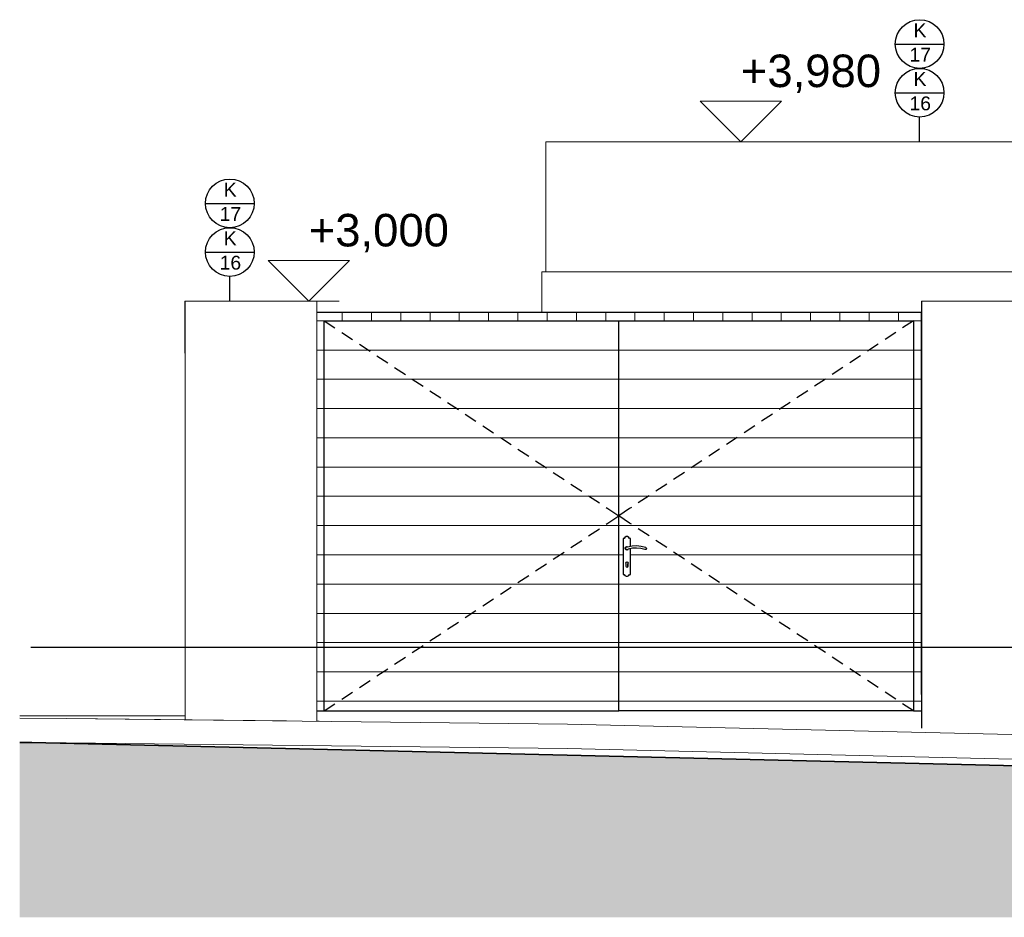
# Model space of a CAD drawing. Header units: millimetres. Extents: x -29001 to 109416, y -1251 to 13451.
# Tile 1 of 163: x -27905 to -21850, y -790 to 4732. Entities that reach past the tile are written whole.
import ezdxf

# ---------------------------------------------------------------- set-up
doc = ezdxf.new("R2010")
doc.units = ezdxf.units.MM
doc.header["$MEASUREMENT"] = 0
for name, color, linetype in [('POHLED JIŽNÍ_1_Konstrukce - nosné', 7, 'Continuous'), ('POHLED JIŽNÍ_1_Kóty - SP', 7, 'Continuous'), ('POHLED JIŽNÍ_1_Nové_Konstrukce - nosné', 7, 'Continuous'), ('POHLED JIŽNÍ_1_Nové_Popis', 7, 'Continuous'), ('POHLED JIŽNÍ_1_Nové_Situace', 7, 'Continuous'), ('POHLED JIŽNÍ_1_Popis', 7, 'Continuous'), ('POHLED JIŽNÍ_1_Situace - terén', 7, 'Continuous'), ('POHLED JIŽNÍ_1_Výplně – Řezové', 7, 'Continuous')]:
    doc.layers.add(name, color=color, linetype=linetype)
doc.styles.add('GENEROVANÝ_STYL_1', font='txt')
doc.styles.add('GENEROVANÝ_STYL_3', font='txt')

msp = doc.modelspace()

# ---------------------------------------------------------------- hatches: boundary and pattern name
at = {"layer": 'POHLED JIŽNÍ_1_Výplně – Řezové', "linetype": 'Continuous', "lineweight": 0, "true_color": 0x262626}
msp.add_hatch(color=250, dxfattribs=at).paths.add_polyline_path([(-27829.5, 285), (-27904.9, 285.9), (-27904.9, -789.6), (2949, -789.6), (2949, -448.2), (2747.7, -443.5), (-115.4, -370.9)])

# ---------------------------------------------------------------- linework, layer by layer
at = {"layer": 'POHLED JIŽNÍ_1_Konstrukce - nosné', "color": 7, "linetype": 'Continuous', "lineweight": 13}
for p, q in [((-20645.2, 3980), (-24670.2, 3980)), ((-24670.2, 3180), (-24670.2, 3980)), ((-24694.1, 3180), (-24694.1, 2930)), ((-24694.1, 3180), (-21034.7, 3180)), ((-26889.3, 2680), (-26889.3, 3000)), ((-26889.3, 3000), (-26887.9, 3000)), ((-26887.9, 3000), (-26887.9, 2680)), ((-26077.9, 3000), (-26887.9, 3000)), ((-26077.9, 416.3), (-26077.9, 3000)), ((-22358.7, 3000), (-22357.8, 3000)), ((-22358.7, 2930), (-22358.7, 3000)), ((-22357.8, 3000), (-20690.8, 3000)), ((-22357.8, 3000), (-22357.8, 374.7)), ((-26889.3, 2680), (-26887.9, 2680)), ((-26887.9, 425.1), (-26887.9, 2680)), ((-22358.6, 380), (-22358.6, 374.8))]:
    msp.add_line(p, q, dxfattribs=at)
at = {"layer": 'POHLED JIŽNÍ_1_Kóty - SP', "color": 154, "linetype": 'Continuous', "lineweight": 13}
for p, q in [((-23470.3, 3980), (-23720.3, 4230)), ((-23720.3, 4230), (-23220.3, 4230)), ((-23220.3, 4230), (-23470.3, 3980)), ((-23470.3, 3980), (-23770.3, 3980)), ((-23470.3, 3980), (-23282.8, 3980)), ((-26127.5, 3000), (-26377.5, 3250)), ((-26377.5, 3250), (-25877.5, 3250)), ((-25877.5, 3250), (-26127.5, 3000)), ((-26127.5, 3000), (-26427.5, 3000)), ((-26127.5, 3000), (-25940, 3000))]:
    msp.add_line(p, q, dxfattribs=at)
at = {"layer": 'POHLED JIŽNÍ_1_Nové_Konstrukce - nosné', "color": 1, "linetype": 'Continuous', "lineweight": 25}
for p, q in [((-22358.5, 2930), (-26077.9, 2930)), ((-22358.5, 2880), (-22358.5, 2930)), ((-26032.8, 480), (-26032.8, 2880)), ((-26032.8, 2880), (-22408.5, 2880)), ((-26032.8, 2879.9), (-25966.3, 2835.8)), ((-24220.8, 480), (-24220.8, 2880)), ((-22408.6, 2880), (-22475.3, 2835.8)), ((-22408.6, 2880), (-22408.6, 480)), ((-22408.5, 2880), (-22408.5, 480)), ((-22358.5, 580), (-22358.5, 2880)), ((-25924.6, 2808.2), (-25857.9, 2764.1)), ((-22517, 2808.2), (-22583.7, 2764.1)), ((-25816.2, 2736.5), (-25749.5, 2692.3)), ((-22625.4, 2736.5), (-22692.1, 2692.3)), ((-25707.8, 2664.7), (-25641.1, 2620.5)), ((-22733.8, 2664.7), (-22800.5, 2620.5)), ((-25599.4, 2592.9), (-25532.7, 2548.7)), ((-22842.2, 2592.9), (-22908.9, 2548.7)), ((-25491, 2521.1), (-25424.3, 2477)), ((-22950.5, 2521.1), (-23017.3, 2477)), ((-25382.6, 2449.4), (-25315.9, 2405.2)), ((-23058.9, 2449.4), (-23125.6, 2405.2)), ((-25274.2, 2377.6), (-25207.5, 2333.4)), ((-23167.3, 2377.6), (-23234, 2333.4)), ((-25165.8, 2305.8), (-25099.1, 2261.6)), ((-23275.7, 2305.8), (-23342.4, 2261.6)), ((-25057.5, 2234), (-24990.8, 2189.9)), ((-23384.1, 2234), (-23450.8, 2189.9)), ((-24949.1, 2162.3), (-24882.4, 2118.1)), ((-23492.5, 2162.3), (-23559.2, 2118.1)), ((-24840.7, 2090.5), (-24774, 2046.3)), ((-23600.9, 2090.5), (-23667.6, 2046.3)), ((-24732.3, 2018.7), (-24665.6, 1974.5)), ((-23709.3, 2018.7), (-23776, 1974.5)), ((-24623.9, 1946.9), (-24557.2, 1902.8)), ((-23817.7, 1946.9), (-23884.4, 1902.8)), ((-24515.5, 1875.2), (-24448.8, 1831)), ((-23926.1, 1875.2), (-23992.8, 1831)), ((-24407.1, 1803.4), (-24340.4, 1759.2)), ((-24034.4, 1803.4), (-24101.2, 1759.2)), ((-24298.7, 1731.6), (-24287.5, 1724.2)), ((-24287.5, 1724.2), (-24220.8, 1680)), ((-24154.1, 1724.2), (-24220.8, 1680)), ((-24142.8, 1731.6), (-24154.1, 1724.2)), ((-24298.7, 1628.4), (-24287.5, 1635.8)), ((-24287.5, 1635.8), (-24220.8, 1680)), ((-24154.1, 1635.8), (-24220.8, 1680)), ((-24142.8, 1628.4), (-24154.1, 1635.8)), ((-24407.1, 1556.6), (-24340.4, 1600.8)), ((-24034.4, 1556.6), (-24101.2, 1600.8)), ((-24515.5, 1484.8), (-24448.8, 1529)), ((-24187.6, 1540), (-24193.3, 1540)), ((-24193.3, 1540), (-24193.3, 1320)), ((-24193.3, 1540), (-24193.3, 1320)), ((-24182.9, 1547.6), (-24187.6, 1540)), ((-24183, 1547.6), (-24187.6, 1540)), ((-24175.2, 1552), (-24183, 1547.6)), ((-24175.2, 1552), (-24182.9, 1547.6)), ((-24166.3, 1552), (-24175.2, 1552)), ((-24158.6, 1547.6), (-24166.3, 1552)), ((-24154, 1540), (-24158.6, 1547.6)), ((-24148.3, 1540), (-24154, 1540)), ((-24148.3, 1493.2), (-24148.3, 1540)), ((-23926.1, 1484.8), (-23992.8, 1529)), ((-24623.9, 1413.1), (-24557.2, 1457.2)), ((-24180.7, 1480.4), (-24178.4, 1486.4)), ((-24178.9, 1474.2), (-24180.7, 1480.4)), ((-24180.6, 1480.4), (-24178.3, 1486.4)), ((-24178.8, 1474.2), (-24180.6, 1480.4)), ((-24178.9, 1484.9), (-24180.3, 1483.1)), ((-24180.3, 1483.1), (-24180.3, 1481.5)), ((-24180.3, 1479), (-24180.3, 1476.9)), ((-24180.3, 1476.9), (-24179.2, 1475.5)), ((-24173.6, 1470.4), (-24178.9, 1474.2)), ((-24173.6, 1470.4), (-24178.8, 1474.2)), ((-24178.4, 1486.4), (-24172.9, 1489.8)), ((-24178.3, 1486.4), (-24172.8, 1489.8)), ((-24177.7, 1473.4), (-24176.6, 1471.9)), ((-24176.6, 1488.1), (-24177.5, 1487)), ((-24174.4, 1488.8), (-24176.6, 1488.1)), ((-24176.6, 1471.9), (-24174.9, 1471.3)), ((-24167.2, 1470.6), (-24173.6, 1470.4)), ((-24172.8, 1489.8), (-24166.4, 1489.1)), ((-24172.3, 1470.5), (-24170.8, 1470)), ((-24170.7, 1490), (-24171.8, 1489.7)), ((-24168.6, 1489.3), (-24170.7, 1490)), ((-24170.7, 1470), (-24169, 1470.6)), ((-24162.2, 1474.7), (-24167.2, 1470.6)), ((-24166.4, 1489.1), (-24139.2, 1495.3)), ((-24166.4, 1489.1), (-24166.4, 1489.1)), ((-24166.1, 1471.5), (-24164.9, 1471.9)), ((-24164.9, 1471.9), (-24163.8, 1473.4)), ((-24136.9, 1480.2), (-24162.2, 1474.7)), ((-24148.3, 1320), (-24148.3, 1477.7)), ((-24139.2, 1495.3), (-24111.3, 1497.1)), ((-24139.2, 1495.3), (-24139.2, 1495.3)), ((-24111.1, 1481.7), (-24136.9, 1480.2)), ((-24111.3, 1497.1), (-24083.4, 1494.3)), ((-24111.1, 1481.7), (-24111.1, 1481.7)), ((-24085.3, 1479.2), (-24111.1, 1481.7)), ((-24085.3, 1479.2), (-24085.3, 1479.2)), ((-24060.3, 1472.6), (-24085.3, 1479.2)), ((-24083.4, 1494.3), (-24056.4, 1487.2)), ((-24054.7, 1473.6), (-24060.3, 1472.6)), ((-24056.4, 1487.2), (-24052, 1483.6)), ((-24051.3, 1478.1), (-24054.7, 1473.6)), ((-24052, 1483.6), (-24051.3, 1478.1)), ((-23817.7, 1413.1), (-23884.4, 1457.2)), ((-24178.2, 1389.7), (-24176.1, 1395.1)), ((-24176.1, 1395.1), (-24170.8, 1397.4)), ((-24170.8, 1397.4), (-24165.4, 1395.1)), ((-24170.8, 1397.4), (-24170.8, 1397.4)), ((-24165.4, 1395.1), (-24163.3, 1389.7)), ((-24163.3, 1389.7), (-24165.4, 1395.1)), ((-24732.3, 1341.3), (-24665.6, 1385.5)), ((-24175.8, 1384.4), (-24178.2, 1389.7)), ((-24175.8, 1367.5), (-24175.8, 1384.4)), ((-24174.3, 1364), (-24175.8, 1367.5)), ((-24170.8, 1362.5), (-24174.3, 1364)), ((-24167.2, 1364), (-24170.8, 1362.5)), ((-24170.8, 1362.5), (-24170.8, 1362.5)), ((-24167.3, 1364), (-24165.8, 1367.5)), ((-24165.8, 1367.5), (-24167.2, 1364)), ((-24163.3, 1389.7), (-24165.8, 1384.4)), ((-24165.8, 1384.4), (-24163.3, 1389.7)), ((-24165.8, 1384.4), (-24165.8, 1367.5)), ((-24165.8, 1367.5), (-24165.8, 1384.4)), ((-23709.3, 1341.3), (-23776, 1385.5)), ((-24840.7, 1269.5), (-24774, 1313.7)), ((-24193.3, 1320), (-24187.6, 1320)), ((-24187.6, 1320), (-24182.9, 1312.4)), ((-24187.6, 1320), (-24183, 1312.4)), ((-24183, 1312.4), (-24175.2, 1308)), ((-24182.9, 1312.4), (-24175.2, 1308)), ((-24175.2, 1308), (-24166.3, 1308)), ((-24166.3, 1308), (-24158.6, 1312.4)), ((-24158.6, 1312.4), (-24154, 1320)), ((-24154, 1320), (-24148.3, 1320)), ((-23600.9, 1269.5), (-23667.6, 1313.7)), ((-24949.1, 1197.7), (-24882.4, 1241.9)), ((-23492.5, 1197.7), (-23559.2, 1241.9)), ((-25057.5, 1126), (-24990.8, 1170.1)), ((-23384.1, 1126), (-23450.8, 1170.1)), ((-25165.8, 1054.2), (-25099.1, 1098.4)), ((-23275.7, 1054.2), (-23342.4, 1098.4)), ((-25274.2, 982.4), (-25207.5, 1026.6)), ((-23167.3, 982.4), (-23234, 1026.6)), ((-25382.6, 910.6), (-25315.9, 954.8)), ((-23058.9, 910.6), (-23125.6, 954.8)), ((-2761.8, 870), (-27836.3, 870)), ((-25491, 838.9), (-25424.3, 883)), ((-22950.5, 838.9), (-23017.3, 883)), ((-25599.4, 767.1), (-25532.7, 811.3)), ((-22842.2, 767.1), (-22908.9, 811.3)), ((-25707.8, 695.3), (-25641.1, 739.5)), ((-22733.8, 695.3), (-22800.5, 739.5)), ((-25816.2, 623.5), (-25749.5, 667.7)), ((-22625.4, 623.5), (-22692.1, 667.7)), ((-25924.6, 551.8), (-25857.9, 595.9)), ((-22517, 551.8), (-22583.7, 595.9)), ((-26032.8, 480.1), (-25966.3, 524.2)), ((-22408.6, 480), (-22475.3, 524.2)), ((-26077.9, 480), (-26032.8, 480)), ((-26032.8, 480), (-24220.8, 480)), ((-22408.6, 480), (-24220.8, 480)), ((-22408.6, 480), (-22408.5, 480)), ((-22408.5, 480), (-22359.2, 480))]:
    msp.add_line(p, q, dxfattribs=at)
at = {"layer": 'POHLED JIŽNÍ_1_Nové_Konstrukce - nosné', "color": 21, "linetype": 'Continuous', "lineweight": 20, "true_color": 0xffaaaa}
for p, q in [((-25921.5, 2880), (-25921.5, 2930)), ((-25741.5, 2880), (-25741.5, 2930)), ((-25561.5, 2880), (-25561.5, 2930)), ((-25381.5, 2880), (-25381.5, 2930)), ((-25201.5, 2880), (-25201.5, 2930)), ((-25021.5, 2880), (-25021.5, 2930)), ((-24841.5, 2880), (-24841.5, 2930)), ((-24661.5, 2880), (-24661.5, 2930)), ((-24481.5, 2880), (-24481.5, 2930)), ((-24301.5, 2880), (-24301.5, 2930)), ((-24121.5, 2880), (-24121.5, 2930)), ((-23941.5, 2880), (-23941.5, 2930)), ((-23761.5, 2880), (-23761.5, 2930)), ((-23581.5, 2880), (-23581.5, 2930)), ((-23401.5, 2880), (-23401.5, 2930)), ((-23221.5, 2880), (-23221.5, 2930)), ((-23041.5, 2880), (-23041.5, 2930)), ((-22861.5, 2880), (-22861.5, 2930)), ((-22681.5, 2880), (-22681.5, 2930)), ((-22501.5, 2880), (-22501.5, 2930)), ((-26077.9, 2880), (-26032.8, 2880)), ((-26032.8, 2880), (-24220.8, 2880)), ((-26032.8, 2880), (-24220.8, 2880)), ((-22408.6, 2880), (-24220.8, 2880)), ((-22408.6, 2880), (-24220.8, 2880)), ((-22408.6, 2880), (-22408.5, 2880)), ((-22408.6, 2880), (-22408.5, 2880)), ((-22408.5, 2880), (-22358.5, 2880)), ((-22408.5, 2880), (-22358.5, 2880)), ((-26077.9, 2700), (-26032.8, 2700)), ((-26032.8, 2700), (-24220.8, 2700)), ((-22408.6, 2700), (-24220.8, 2700)), ((-22408.6, 2700), (-22660.8, 2700)), ((-22408.6, 2700), (-22408.5, 2700)), ((-22408.6, 2700), (-22408.5, 2700)), ((-22408.5, 2700), (-22358.5, 2700)), ((-22408.5, 2700), (-22358.5, 2700)), ((-26077.9, 2520), (-26032.8, 2520)), ((-26032.8, 2520), (-24220.8, 2520)), ((-22408.6, 2520), (-24220.8, 2520)), ((-22408.6, 2520), (-22682, 2520)), ((-22408.6, 2520), (-22408.5, 2520)), ((-22408.6, 2520), (-22408.5, 2520)), ((-22408.5, 2520), (-22358.5, 2520)), ((-22408.5, 2520), (-22358.5, 2520)), ((-26077.9, 2340), (-26032.8, 2340)), ((-26032.8, 2340), (-24220.8, 2340)), ((-22408.6, 2340), (-24220.8, 2340)), ((-22408.6, 2340), (-22682, 2340)), ((-22408.6, 2340), (-22408.5, 2340)), ((-22408.6, 2340), (-22408.5, 2340)), ((-22408.5, 2340), (-22358.5, 2340)), ((-22408.5, 2340), (-22358.5, 2340)), ((-26077.9, 2160), (-26032.8, 2160)), ((-26032.8, 2160), (-24220.8, 2160)), ((-22408.6, 2160), (-24220.8, 2160)), ((-22408.6, 2160), (-22682, 2160)), ((-22408.6, 2160), (-22408.5, 2160)), ((-22408.6, 2160), (-22408.5, 2160)), ((-22408.5, 2160), (-22358.5, 2160)), ((-22408.5, 2160), (-22358.5, 2160)), ((-26077.9, 1980), (-26032.8, 1980)), ((-26032.8, 1980), (-24220.8, 1980)), ((-22408.6, 1980), (-24220.8, 1980)), ((-22408.6, 1980), (-22682, 1980)), ((-22408.6, 1980), (-22408.5, 1980)), ((-22408.6, 1980), (-22408.5, 1980)), ((-22408.5, 1980), (-22358.5, 1980)), ((-22408.5, 1980), (-22358.5, 1980)), ((-26077.9, 1800), (-26032.8, 1800)), ((-26032.8, 1800), (-24220.8, 1800)), ((-22408.6, 1800), (-24220.8, 1800)), ((-22408.6, 1800), (-22682, 1800)), ((-22408.6, 1800), (-22408.5, 1800)), ((-22408.6, 1800), (-22408.5, 1800)), ((-22408.5, 1800), (-22358.5, 1800)), ((-22408.5, 1800), (-22358.5, 1800)), ((-26077.9, 1620), (-26032.8, 1620)), ((-26032.8, 1620), (-24220.8, 1620)), ((-22408.6, 1620), (-24220.8, 1620)), ((-22408.6, 1620), (-22682, 1620)), ((-22408.6, 1620), (-22408.5, 1620)), ((-22408.6, 1620), (-22408.5, 1620)), ((-22408.5, 1620), (-22358.5, 1620)), ((-22408.5, 1620), (-22358.5, 1620)), ((-26077.9, 1440), (-26032.8, 1440)), ((-26032.8, 1440), (-24220.8, 1440)), ((-24225.2, 1440), (-24220.8, 1440)), ((-24193.3, 1440), (-24220.8, 1440)), ((-24193.3, 1440), (-24220.8, 1440)), ((-22408.6, 1440), (-24148.3, 1440)), ((-24091.5, 1440), (-24148.3, 1440)), ((-22408.6, 1440), (-22682, 1440)), ((-22408.6, 1440), (-22408.5, 1440)), ((-22408.6, 1440), (-22408.5, 1440)), ((-22408.5, 1440), (-22358.5, 1440)), ((-22408.5, 1440), (-22358.5, 1440)), ((-26077.9, 1260), (-26032.8, 1260)), ((-26032.8, 1260), (-24220.8, 1260)), ((-22408.6, 1260), (-24220.8, 1260)), ((-22408.6, 1260), (-22682, 1260)), ((-22408.6, 1260), (-22408.5, 1260)), ((-22408.6, 1260), (-22408.5, 1260)), ((-22408.5, 1260), (-22358.5, 1260)), ((-22408.5, 1260), (-22358.5, 1260)), ((-26077.9, 1080), (-26032.8, 1080)), ((-26032.8, 1080), (-24220.8, 1080)), ((-22408.6, 1080), (-24220.8, 1080)), ((-22408.6, 1080), (-22682, 1080)), ((-22408.6, 1080), (-22408.5, 1080)), ((-22408.6, 1080), (-22408.5, 1080)), ((-22408.5, 1080), (-22358.5, 1080)), ((-22408.5, 1080), (-22358.5, 1080)), ((-26077.9, 900), (-26032.8, 900)), ((-26032.8, 900), (-24220.8, 900)), ((-22408.6, 900), (-24220.8, 900)), ((-22408.6, 900), (-22682, 900)), ((-22408.6, 900), (-22408.5, 900)), ((-22408.6, 900), (-22408.5, 900)), ((-22408.5, 900), (-22358.5, 900)), ((-22408.5, 900), (-22358.5, 900)), ((-26077.9, 720), (-26032.8, 720)), ((-26032.8, 720), (-24220.8, 720)), ((-22408.6, 720), (-24220.8, 720)), ((-22408.6, 720), (-22682, 720)), ((-22408.6, 720), (-22408.5, 720)), ((-22408.6, 720), (-22408.5, 720)), ((-22408.5, 720), (-22358.5, 720)), ((-22408.5, 720), (-22358.5, 720)), ((-26077.9, 540), (-26032.8, 540)), ((-26032.8, 540), (-24220.8, 540)), ((-22408.6, 540), (-24220.8, 540)), ((-22408.6, 540), (-22682, 540)), ((-22408.6, 540), (-22408.5, 540)), ((-22408.6, 540), (-22408.5, 540)), ((-22408.5, 540), (-22359.2, 540)), ((-22408.5, 540), (-22359.2, 540))]:
    msp.add_line(p, q, dxfattribs=at)
at = {"layer": 'POHLED JIŽNÍ_1_Nové_Popis', "color": 1, "linetype": 'Continuous', "lineweight": 25}
for p, q in [((-22520.4, 4582.2), (-22221, 4582.2)), ((-22520.4, 4282.7), (-22221, 4282.7)), ((-22370.7, 3980), (-22370.7, 4133)), ((-26762.3, 3602.2), (-26462.9, 3602.2)), ((-26762.3, 3302.7), (-26462.9, 3302.7)), ((-26612.6, 3000), (-26612.6, 3153))]:
    msp.add_line(p, q, dxfattribs=at)
for centre in [(-22370.7, 4582.2), (-22370.7, 4282.7), (-26612.6, 3602.2), (-26612.6, 3302.7)]:
    msp.add_circle(centre, 149.7, dxfattribs=at)
at = {"layer": 'POHLED JIŽNÍ_1_Nové_Situace', "color": 1, "linetype": 'Continuous', "lineweight": 25}
for p, q in [((-22359.2, 580), (-22359.2, 380)), ((-22359.2, 580), (-22358.7, 580)), ((-22358, 580), (-22358.7, 580)), ((-22358.7, 580), (-22358.7, 380)), ((-22359.2, 380), (-22358, 380)), ((-22358.7, 380), (-22358.7, 380))]:
    msp.add_line(p, q, dxfattribs=at)
at = {"layer": 'POHLED JIŽNÍ_1_Situace - terén', "color": 7, "linetype": 'Continuous', "lineweight": 13}
for p, q in [((-27904.9, 450), (-26887.9, 450)), ((-27904.9, 436.1), (-27619, 433)), ((-27619, 433), (-24535.3, 398.6)), ((-27619, 433), (-26263.5, 418.3)), ((-26077.9, 416.3), (-26064.3, 416.2)), ((-24535.3, 398.6), (-9473.1, 43)), ((-27904.9, 286.1), (-27619, 283)), ((-24535.3, 248.6), (-27619, 283)), ((-9473.1, -107), (-24535.3, 248.6))]:
    msp.add_line(p, q, dxfattribs=at)
at = {"layer": 'POHLED JIŽNÍ_1_Situace - terén', "color": 7, "linetype": 'Continuous', "lineweight": 35, "flags": 128}
msp.add_lwpolyline([(-27904.9, 285.9), (-27829.5, 285), (-115.4, -370.9), (2747.7, -443.5), (2949, -448.2)], dxfattribs=at)

# ---------------------------------------------------------------- texts
at = {"layer": 'POHLED JIŽNÍ_1_Kóty - SP', "color": 154, "linetype": 'Continuous', "lineweight": 13, "char_height": 200, "width": 844.802, "attachment_point": 7, "style": 'GENEROVANÝ_STYL_1'}
for s, insert in [('\\A1;{\\pql;\\fArial|b0|i0|c0|p38;+3,980}', (-23470.3, 4280)), ('\\A1;{\\pql;\\fArial|b0|i0|c0|p38;+3,000}', (-26127.5, 3300))]:
    msp.add_mtext(s, dxfattribs=dict(at, insert=insert))
at = {"layer": 'POHLED JIŽNÍ_1_Popis', "color": 1, "linetype": 'Continuous', "lineweight": 25, "char_height": 85, "attachment_point": 7, "style": 'GENEROVANÝ_STYL_3'}
for s, insert in [('\\A1;{\\pql;\\fArial|b0|i0|c238|p38;K}', (-22408.3, 4623.8)), ('\\A1;{\\pql;\\fArial|b0|i0|c238|p38;1\\fArial|b0|i0|c238|p38;7}', (-22433.2, 4474.1)), ('\\A1;{\\pql;\\fArial|b0|i0|c238|p38;K}', (-22408.3, 4324.4)), ('\\A1;{\\pql;\\fArial|b0|i0|c238|p38;16}', (-22433.2, 4173.3)), ('\\A1;{\\pql;\\fArial|b0|i0|c238|p38;K}', (-26650.2, 3643.8)), ('\\A1;{\\pql;\\fArial|b0|i0|c238|p38;1\\fArial|b0|i0|c238|p38;7}', (-26675.1, 3494.1)), ('\\A1;{\\pql;\\fArial|b0|i0|c238|p38;K}', (-26650.2, 3344.4)), ('\\A1;{\\pql;\\fArial|b0|i0|c238|p38;16}', (-26675.1, 3193.3))]:
    msp.add_mtext(s, dxfattribs=dict(at, insert=insert))

doc.saveas('drawing.dxf')
